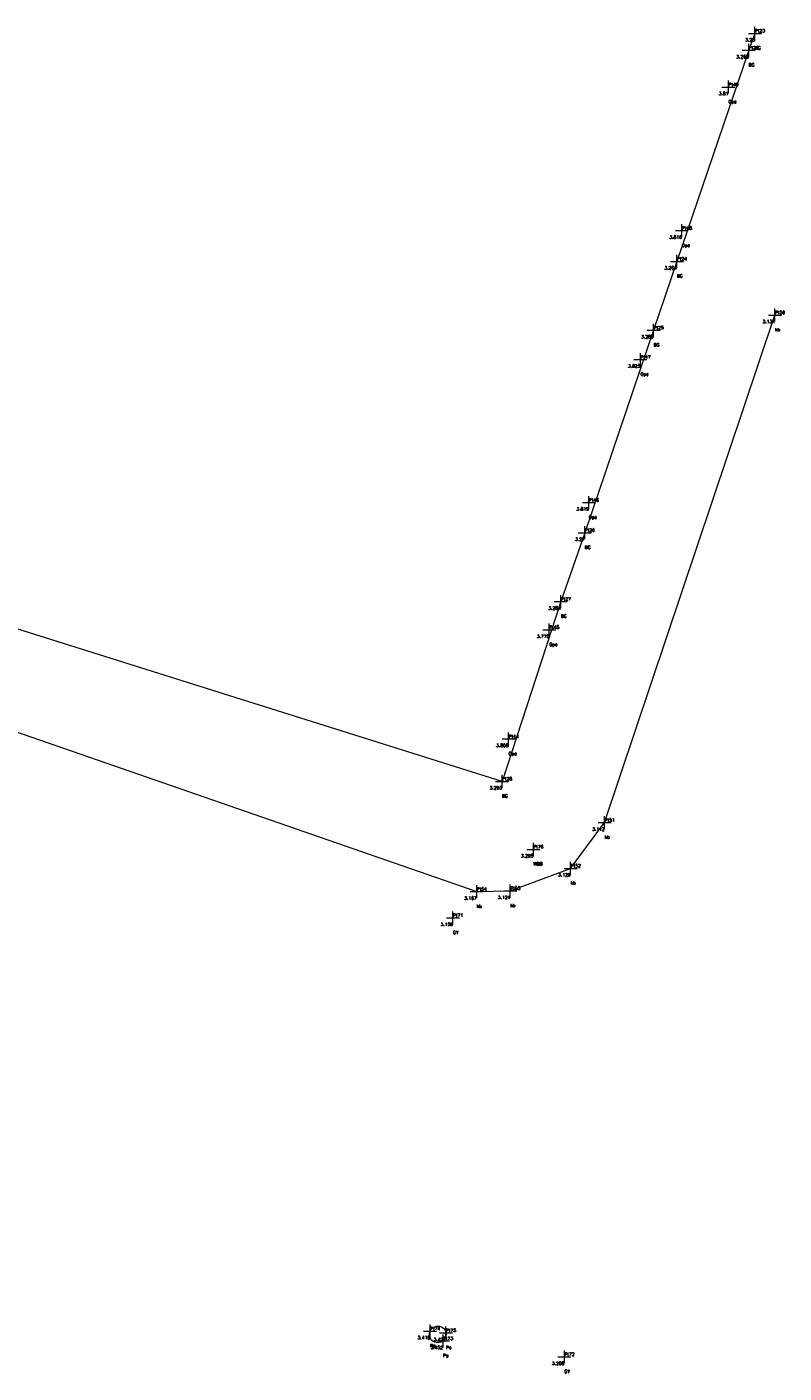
# Model space of a CAD drawing. Header units: metres. Extents: x 568885 to 568918.3, y 836215.9 to 836248.3.
# Tile 5 of 5: x 568906.6 to 568918.3, y 836215.9 to 836236.7. Entities that reach past the tile are written whole.
import ezdxf
from ezdxf.enums import TextEntityAlignment as Align

# ---------------------------------------------------------------- set-up
doc = ezdxf.new("R2010")
doc.units = ezdxf.units.M
doc.header["$MEASUREMENT"] = 0
doc.header["$PDMODE"] = 2
doc.header["$PDSIZE"] = 0.1
doc.layers.get('0').update_dxf_attribs({"lineweight": 0})
doc.layers.add('Code', color=2, linetype='Continuous', lineweight=0)
for name, color, linetype, lineweight, true_color in [('Height', 7, 'Continuous', 0, 0x02ff00), ('Name', 7, 'Continuous', 0, 0xff0004), ('SurveyPoint', 7, 'Continuous', 0, 0xf4ff00)]:
    doc.layers.add(name, color=color, linetype=linetype, lineweight=lineweight, true_color=true_color)
doc.styles.get("Standard").update_dxf_attribs({"font": 'txt.shx', "bigfont": 'whgtxt.shx'})

msp = doc.modelspace()

# ---------------------------------------------------------------- linework, layer by layer
for points in [[(568917.813, 836236.639), (568917.716, 836236.378), (568916.607, 836233.116), (568916.247, 836232.053), (568915.183, 836228.926), (568914.813, 836227.862), (568913.905, 836225.085), (568900.081, 836229.428), (568899.743, 836228.465), (568899.41, 836228.539)], [(568899.743, 836228.465), (568899.75, 836228.45), (568900.889, 836227.761), (568905.088, 836226.302), (568913.514, 836223.382), (568914.032, 836223.394), (568914.964, 836223.742), (568915.49, 836224.448), (568918.122, 836232.288)]]:
    msp.add_lwpolyline(points)
msp.add_circle((568912.912, 836216.542, 3.416), 0.129)
at = {"layer": 'SurveyPoint', "color": 2, "true_color": 0xf4ff00}
for p in [(568917.813, 836236.639, 3.23), (568917.716, 836236.378, 3.268), (568917.403, 836235.81, 3.81), (568916.683, 836233.592, 3.816), (568916.607, 836233.116, 3.264), (568918.122, 836232.288, 3.131), (568916.247, 836232.053, 3.289), (568916.044, 836231.601, 3.825), (568915.246, 836229.392, 3.819), (568915.183, 836228.926, 3.27), (568914.813, 836227.862, 3.284), (568914.635, 836227.426, 3.775), (568914.006, 836225.74, 3.808), (568913.905, 836225.085, 3.293), (568915.49, 836224.448, 3.112), (568914.389, 836224.035, 3.295), (568914.964, 836223.742, 3.129), (568914.032, 836223.394, 3.124), (568913.514, 836223.382, 3.167), (568913.146, 836222.977, 3.159), (568912.793, 836216.594, 3.416), (568913.039, 836216.566, 3.427), (568912.993, 836216.441, 3.452), (568914.868, 836216.196, 3.206)]:
    msp.add_point(p, dxfattribs=at)

# ---------------------------------------------------------------- texts
at = {"layer": 'Code', "color": 2}
for s, p in [('BG', (568917.813, 836236.439, 3.23)), ('BG', (568917.716, 836236.178, 3.268)), ('Ope', (568917.403, 836235.61, 3.81)), ('Ope', (568916.683, 836233.392, 3.816)), ('BG', (568916.607, 836232.916, 3.264)), ('kb', (568918.122, 836232.088, 3.131)), ('BG', (568916.247, 836231.853, 3.289)), ('Ope', (568916.044, 836231.401, 3.825)), ('Ope', (568915.246, 836229.192, 3.819)), ('BG', (568915.183, 836228.726, 3.27)), ('BG', (568914.813, 836227.662, 3.284)), ('Ope', (568914.635, 836227.226, 3.775)), ('Ope', (568914.006, 836225.54, 3.808)), ('BG', (568913.905, 836224.885, 3.293)), ('kb', (568915.49, 836224.248, 3.112)), ('WBB', (568914.389, 836223.835, 3.295)), ('kb', (568914.964, 836223.542, 3.129)), ('kb', (568913.514, 836223.182, 3.167)), ('kb', (568914.032, 836223.194, 3.124)), ('GY', (568913.146, 836222.777, 3.159)), ('Po', (568912.793, 836216.394, 3.416)), ('Po', (568912.993, 836216.241, 3.452)), ('Po', (568913.039, 836216.366, 3.427)), ('GY', (568914.868, 836215.996, 3.206))]:
    msp.add_text(s, height=0.05, dxfattribs=at).set_placement(p, align=Align.TOP_LEFT)
at = {"layer": 'Height', "color": 3, "true_color": 0x0fff00}
for s, p in [('3.23', (568917.813, 836236.539, 3.23)), ('3.268', (568917.716, 836236.278, 3.268)), ('3.81', (568917.403, 836235.71, 3.81)), ('3.816', (568916.683, 836233.492, 3.816)), ('3.264', (568916.607, 836233.016, 3.264)), ('3.131', (568918.122, 836232.188, 3.131)), ('3.289', (568916.247, 836231.953, 3.289)), ('3.825', (568916.044, 836231.501, 3.825)), ('3.819', (568915.246, 836229.292, 3.819)), ('3.27', (568915.183, 836228.826, 3.27)), ('3.284', (568914.813, 836227.762, 3.284)), ('3.775', (568914.635, 836227.326, 3.775)), ('3.808', (568914.006, 836225.64, 3.808)), ('3.293', (568913.905, 836224.985, 3.293)), ('3.112', (568915.49, 836224.348, 3.112)), ('3.295', (568914.389, 836223.935, 3.295)), ('3.129', (568914.964, 836223.642, 3.129)), ('3.167', (568913.514, 836223.282, 3.167)), ('3.124', (568914.032, 836223.294, 3.124)), ('3.159', (568913.146, 836222.877, 3.159)), ('3.416', (568912.793, 836216.494, 3.416)), ('3.427', (568913.039, 836216.466, 3.427)), ('3.452', (568912.993, 836216.341, 3.452)), ('3.206', (568914.868, 836216.096, 3.206))]:
    msp.add_text(s, height=0.05, dxfattribs=at).set_placement(p, align=Align.MIDDLE_RIGHT)
at = {"layer": 'Name', "color": 1, "true_color": 0xff0002}
for s, p in [('Pt23', (568917.813, 836236.639, 3.23)), ('Pt22', (568917.716, 836236.378, 3.268)), ('Pt49', (568917.403, 836235.81, 3.81)), ('Pt48', (568916.683, 836233.592, 3.816)), ('Pt24', (568916.607, 836233.116, 3.264)), ('Pt50', (568918.122, 836232.288, 3.131)), ('Pt25', (568916.247, 836232.053, 3.289)), ('Pt47', (568916.044, 836231.601, 3.825)), ('Pt46', (568915.246, 836229.392, 3.819)), ('Pt26', (568915.183, 836228.926, 3.27)), ('Pt27', (568914.813, 836227.862, 3.284)), ('Pt45', (568914.635, 836227.426, 3.775)), ('Pt44', (568914.006, 836225.74, 3.808)), ('Pt28', (568913.905, 836225.085, 3.293)), ('Pt51', (568915.49, 836224.448, 3.112)), ('Pt76', (568914.389, 836224.035, 3.295)), ('Pt52', (568914.964, 836223.742, 3.129)), ('Pt54', (568913.514, 836223.382, 3.167)), ('Pt53', (568914.032, 836223.394, 3.124)), ('Pt71', (568913.146, 836222.977, 3.159)), ('Pt74', (568912.793, 836216.594, 3.416)), ('Pt75', (568913.039, 836216.566, 3.427)), ('Pt73', (568912.993, 836216.441, 3.452)), ('Pt72', (568914.868, 836216.196, 3.206))]:
    msp.add_text(s, height=0.05, dxfattribs=at).set_placement(p, align=Align.BOTTOM_LEFT)

doc.saveas('drawing.dxf')
